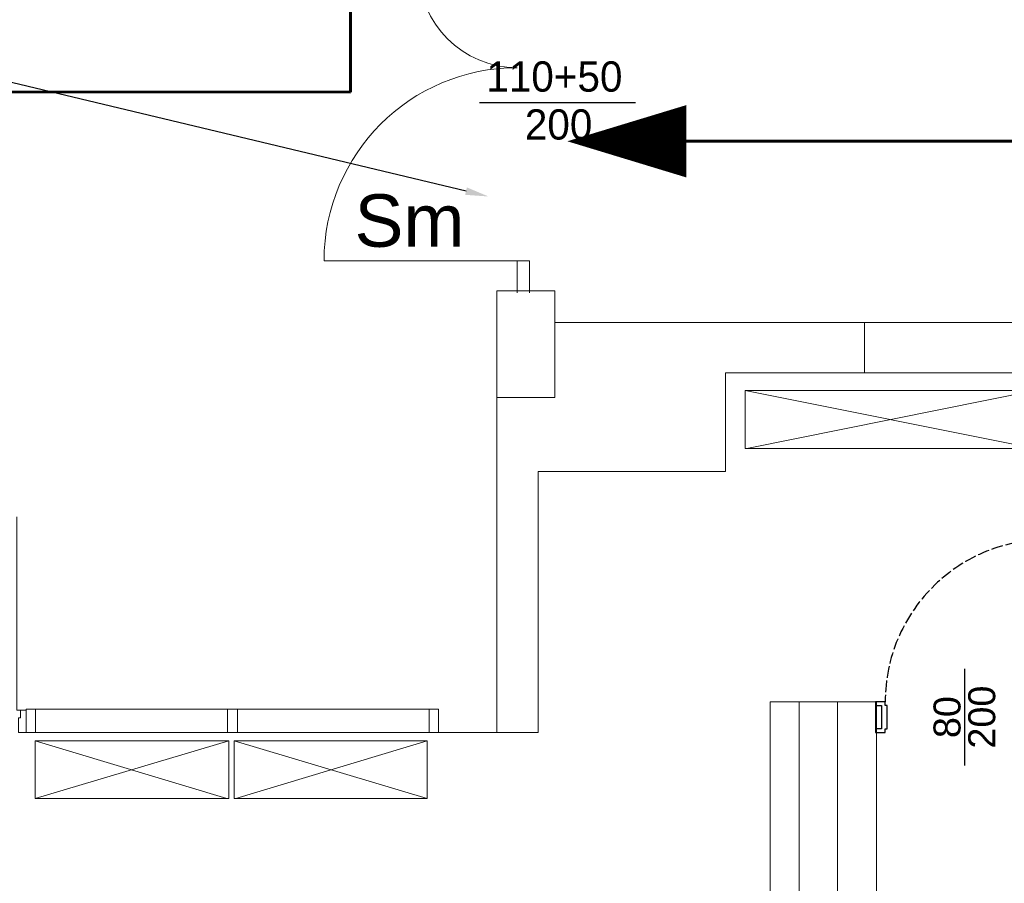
# Model space of a CAD drawing. Header units: millimetres. Extents: x 126553 to 403692, y -95821 to 38049.
# Tile 191 of 256: x 221428 to 221939, y 13157 to 13604. Entities that reach past the tile are written whole.
import ezdxf
from ezdxf import colors
from ezdxf.entities.mleader import LeaderData, LeaderLine
from ezdxf.enums import TextEntityAlignment as Align
from ezdxf.math import Vec2, Vec3

# ---------------------------------------------------------------- set-up
doc = ezdxf.new("R2010")
doc.units = ezdxf.units.MM
doc.linetypes.add('ACAD_ISO02W100', pattern=[15, 12, -3])
for name, color, linetype, lineweight in [('_(06 GRUBA)', 7, 'Continuous', 40), ('A4_opis stolarki dla drzwi parametrycznych', 101, 'Continuous', 13), ('docieplenie', 6, 'Continuous', 18), ('ewakaucja', 3, 'Continuous', 50), ('OKNA', 7, 'Continuous', 13), ('opisy', 7, 'Continuous', 18), ('ŚCIANY GRUBE', 7, 'Continuous', 20)]:
    doc.layers.add(name, color=color, linetype=linetype, lineweight=lineweight)
doc.layers.add('WENTYLE_WADLIWE', color=1, linetype='Continuous')
doc.styles.add('A4_opis stolarki dla drzwi parametrycznych', font='arial.ttf')
doc.styles.add('Arial', font='arial.ttf')
doc.styles.add('ROMANS', font='romans.shx', dxfattribs={"width": 0.7})

msp = doc.modelspace()

# ---------------------------------------------------------------- linework, layer by layer
msp.add_line((221872.03419, 13249.00667), (221872.03419, 13237.00667))
at = {"color": 7}
msp.add_lwpolyline([(221918.03419, 13268.00667), (221918.03419, 13249.00667), (221918.03419, 13237.00667), (221918.03419, 13218.00667)], dxfattribs=at)
msp.add_lwpolyline([(221872.03419, 13249.00667), (221875.03419, 13249.00667), (221875.03419, 13237.00667), (221872.03419, 13237.00667), (221872.03419, 13235.00667), (221877.03419, 13235.00667), (221877.03419, 13237.00667), (221878.03419, 13237.00667), (221878.03419, 13249.00667), (221877.03419, 13249.00667), (221877.03419, 13251.00667), (221872.03419, 13251.00667)], close=True)
at = {"linetype": 'ACAD_ISO02W100', "ltscale": 0.5}
msp.add_arc((221961.03588, 13251.01096), 84.00169, 90.6832478, 180.002921, dxfattribs=at)
at = {"layer": 'docieplenie', "color": 0, "lineweight": 30}
msp.add_lwpolyline([(221666.82714, 13561.42299), (221747.69509, 13561.42299)], dxfattribs=at)
at = {"layer": 'docieplenie', "color": 0}
msp.add_lwpolyline([(221685.72702, 13479.43935), (221586.22702, 13479.43935)], dxfattribs=at)
at = {"layer": 'docieplenie', "color": 0, "lineweight": 0}
for points in [[(221686.22702, 13462.86067), (221686.22702, 13479.43935)], [(221692.72702, 13462.86067), (221692.72702, 13479.43935)]]:
    msp.add_lwpolyline(points, dxfattribs=at)
at = {"layer": 'docieplenie', "color": 0}
for centre, radius, start, end in [((221686.22702, 13630.43935), 51, 180, 270), ((221686.22702, 13479.43935), 100, 90, 180)]:
    msp.add_arc(centre, radius, start, end, dxfattribs=at)
at = {"layer": 'ewakaucja', "color": 3, "lineweight": 60}
msp.add_line((221599.86011, 13566.8183), (221599.86011, 13798.54051), dxfattribs=at)
for points in [[(220576.79457, 13567.22032), (221599.86011, 13566.8183)], [(223052.62877, 13541.31617), (221736.83068, 13541.31617)]]:
    msp.add_lwpolyline(points, dxfattribs=at)
msp.add_lwpolyline([(221712.28033, 13541.31617, 0, 37.5, 0), (221773.98357, 13541.31617, 37.5, 37.5, 0)], format="xyseb", dxfattribs=at)
at = {"layer": 'OKNA', "color": 0}
for points in [[(221954.49355, 13382.14446), (221804.38756, 13412.25047), (221954.49355, 13412.25047), (221954.49355, 13382.14446), (221804.38756, 13382.14446), (221804.38756, 13412.25047), (221804.38756, 13382.14446)], [(221805.23562, 13382.14446), (221954.49355, 13412.25047)], [(221431.88726, 13235.00667), (221427.85899, 13235.00667), (221427.85899, 13242.63918), (221428.91906, 13242.63918), (221428.91906, 13246.66745), (221427.01093, 13246.66745), (221427.01093, 13346.73811)], [(221832.37343, 13251.00667), (221832.37343, 12987.58621), (221830.25329, 12987.58621), (221465.38549, 12987.58621), (221465.38549, 12967.44487), (221696.6844, 12967.44487)], [(221852.30275, 13251.00667), (221852.30275, 13154.86534), (221852.30275, 12967.44487), (221832.37343, 12967.44487), (221689.2639, 12967.44487)], [(221872.44409, 13114.58266), (221872.44409, 13251.00667), (221817.32042, 13251.00667), (221817.32042, 13101.6498)], [(221431.88726, 13246.66745), (221428.91906, 13246.66745)], [(221431.88726, 13235.00667), (221431.88726, 13246.66745)], [(221536.83424, 13200.8724), (221436.55157, 13200.8724), (221536.83424, 13230.76639), (221536.83424, 13200.8724), (221536.83424, 13230.76639), (221436.55157, 13230.76639), (221535.77417, 13200.8724)], [(221436.55157, 13230.76639), (221436.55157, 13200.8724)], [(221639.6526, 13200.8724), (221539.59043, 13230.76639), (221639.6526, 13230.76639), (221639.6526, 13200.8724), (221539.59043, 13200.8724), (221539.59043, 13230.76639), (221539.59043, 13200.8724)], [(221540.43848, 13200.8724), (221639.6526, 13230.76639)]]:
    msp.add_lwpolyline(points, dxfattribs=at)
at = {"layer": 'ŚCIANY GRUBE', "color": 0}
for p, q in [((221692.72702, 13479.43935), (221685.72702, 13479.43935)), ((221692.22702, 13479.43935), (221686.22702, 13479.43935)), ((221686.22702, 13479.43935), (221692.22702, 13479.43935))]:
    msp.add_line(p, q, dxfattribs=at)
for points in [[(221675.695, 13447.44481), (221675.695, 13463.76989), (221705.801, 13463.76989), (221705.801, 13447.44481), (221866.29568, 13447.44481), (221866.29568, 13421.36707), (221794.21089, 13421.36707), (221794.21089, 13370.27167), (221697.10843, 13370.27167), (221697.10843, 13235.00667), (221675.695, 13235.00667), (221675.695, 13463.76989), (221705.801, 13463.76989), (221705.801, 13447.44481), (221866.29568, 13447.44481), (221866.29568, 13421.36707), (221794.21089, 13421.36707)], [(221675.695, 13463.76989), (221675.695, 13235.00667), (221697.10843, 13235.00667), (221697.10843, 13370.27167), (221794.21089, 13370.27167), (221794.21089, 13420.73103)], [(221675.695, 13408.64623), (221705.801, 13408.64623), (221705.801, 13447.44481)], [(221443.54803, 13235.00667), (221675.695, 13235.00667), (221675.695, 13247.09148), (221675.695, 13235.00667), (221431.88726, 13235.00667), (221436.76358, 13235.00667), (221436.76358, 13247.09148), (221431.88726, 13247.09148), (221645.589, 13247.09148), (221645.589, 13235.00667), (221640.71267, 13235.00667), (221640.71267, 13247.09148), (221645.589, 13247.09148), (221645.589, 13235.00667)], [(221536.1982, 13247.09148), (221536.1982, 13235.00667)], [(221627.5678, 13235.00667), (221687.77981, 13235.00667)]]:
    msp.add_lwpolyline(points, dxfattribs=at)
for points in [[(221866.29568, 13421.36707), (221866.29568, 13447.44481), (221966.57836, 13447.44481), (221966.57836, 13421.36707)], [(221431.88726, 13247.09148), (221431.88726, 13235.00667)], [(221436.76358, 13235.00667), (221436.76358, 13247.09148)], [(221536.1982, 13247.09148), (221536.1982, 13235.00667)], [(221536.1982, 13247.09148), (221536.1982, 13235.00667), (221541.28654, 13235.00667), (221541.28654, 13247.09148)], [(221656.82575, 13235.00667), (221680.99535, 13235.00667)]]:
    msp.add_lwpolyline(points, close=True, dxfattribs=at)

# ---------------------------------------------------------------- texts
at = {"layer": 'A4_opis stolarki dla drzwi parametrycznych', "color": 7, "style": 'A4_opis stolarki dla drzwi parametrycznych'}
msp.add_text('80', height=14, rotation=90, dxfattribs=at).set_placement((221909.03419, 13243.00667), align=Align.MIDDLE_CENTER)
at = {"layer": 'A4_opis stolarki dla drzwi parametrycznych', "color": 7, "style": 'A4_opis stolarki dla drzwi parametrycznych', "flags": 12}
msp.add_attdef('200', text='200', height=14, rotation=90, dxfattribs=at).set_placement((221927.03419, 13243.00667), align=Align.MIDDLE_CENTER)
at = {"layer": 'opisy', "color": 0, "char_height": 15.68, "width": 11.13, "attachment_point": 1}
for s, insert in [('110+50', (221670.30291, 13582.69902)), ('200', (221690.26728, 13557.86293))]:
    msp.add_mtext(s, dxfattribs=dict(at, insert=insert))
at = {"layer": 'WENTYLE_WADLIWE', "color": 1, "true_color": 0xff0000, "insert": (221602.00021, 13559.19521), "char_height": 27.2, "width": 44.4174403, "attachment_point": 1, "style": 'Arial'}
msp.add_mtext('\\P{\\C5;Sm}', dxfattribs=at)

# ---------------------------------------------------------------- leaders
at = {"layer": '_(06 GRUBA)', "color": 5, "lineweight": -2}
ml = msp.add_multileader_mtext('Standard', dxfattribs=at)
ml.set_content('drzwi do wymiany na dymoszczelne (Sm)', color=5, style='ROMANS')
ml.set_leader_properties()
ml.build(insert=Vec2(0, 0))
ml.multileader.update_dxf_attribs({"text_right_attachment_type": 6, "dogleg_length": 0.36, "arrow_head_size": 12, "scale": 3})
ctx = ml.context
ctx.base_point, ctx.scale, ctx.char_height, ctx.arrow_head_size, ctx.landing_gap_size, ctx.plane_origin = Vec3(221452.22815, 12682.82631), 3, 25, 12, 6, Vec3(220961.00787, 12052.15728)
ctx.right_attachment = 6
notes = []
notes.append((ctx, [(0, (1, 1, 0), (221451.14815, 12682.82631), (1, 0), 1.08, [(1, [(221671.45648, 13512.70666), (220552.07672, 13779.75145)], 0, [])])]))
ctx.mtext.insert, ctx.mtext.flow_direction = Vec3(221458.22815, 12699.49298), 5
for ctx, leaders in notes:
    for number, flags, end, landing, length, lines in leaders:
        leader = LeaderData()
        leader.index, (leader.has_last_leader_line, leader.has_dogleg_vector, leader.attachment_direction) = number, flags
        leader.last_leader_point, leader.dogleg_vector, leader.dogleg_length = Vec3(end), Vec3(landing), length
        for number, points, colour, breaks in lines:
            line = LeaderLine()
            line.index, line.vertices, line.color, line.breaks = number, Vec3.list(points), colors.encode_raw_color(colour), breaks
            leader.lines.append(line)
        ctx.leaders.append(leader)

doc.saveas('drawing.dxf')
